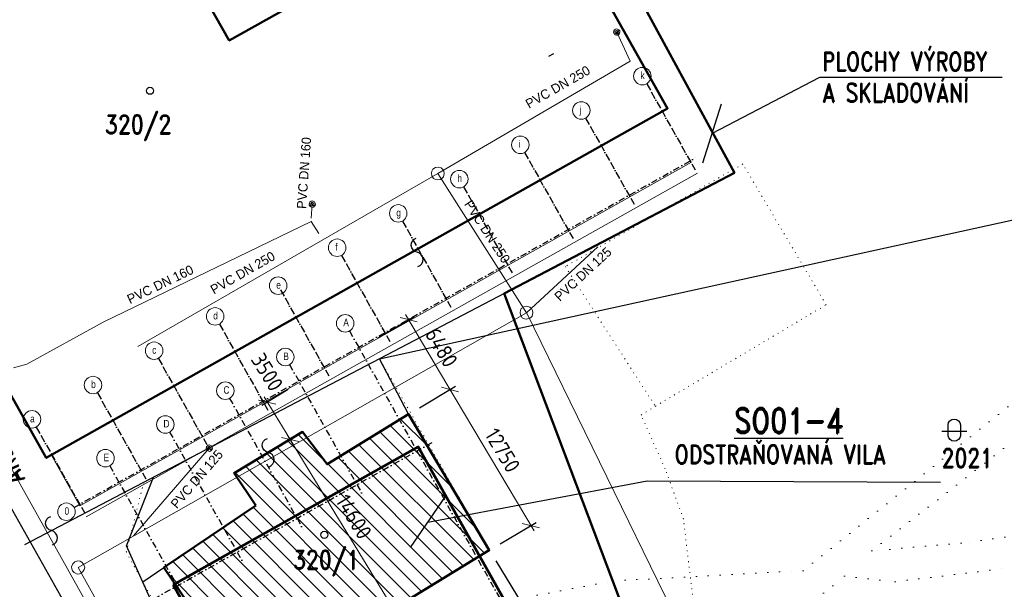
# Model space of a CAD drawing. Header units: millimetres. Extents: x 574189 to 1856771, y -1280639 to 333486.
# Tile 57 of 59: x 1625729 to 1704472, y 183460 to 229000. Entities that reach past the tile are written whole.
import ezdxf
from ezdxf.enums import TextEntityAlignment as Align

# ---------------------------------------------------------------- set-up
doc = ezdxf.new("R2010")
doc.units = ezdxf.units.MM
for name, pattern in [('ACAD_ISO11W100', [33, 12, -3, 12, -3, 0, -3]), ('DASHDOT', [0.5, 0.25, -0.125, 0, -0.125]), ('DGN Style 2', [1864.39533, 1118.637198, -745.758132]), ('DOT2', [0.875, 0.125, -0.75]), ('Tečkovaná', [4.7625, 0, -4.7625])]:
    doc.linetypes.add(name, pattern=pattern)
for name, color, linetype, lineweight in [('hranice', 3, 'Continuous', 20), ('IN_C_OSA', 6, 'DASHDOT', 18), ('IN_C_TENKA', 7, 'Continuous', 18), ('IN_KOTY', 4, 'Continuous', 13), ('IN_NS_TLUSTA', 1, 'Continuous', 60), ('IN_SRAFY', 13, 'Continuous', 9), ('OstKanDest', 32, '626B', 13), ('OstKanSplask', 34, 'KANALIZACE_SPLASKOVA_PODZ', 13), ('Vrstva 34', 7, 'Continuous', 0), ('Vrstva 6', 7, 'Continuous', 0), ('Vrstva 60', 7, 'Continuous', 0)]:
    doc.layers.add(name, color=color, linetype=linetype, lineweight=lineweight)
for name, color, linetype in [('IN_BP_BOURACI PRACE', 40, 'Continuous'), ('IN_MODUL_SYSTEM', 7, 'DASHDOT'), ('IN_TEXT', 7, 'Continuous'), ('KATASTR', 251, 'Continuous'), ('popisy', 4, 'Continuous')]:
    doc.layers.add(name, color=color, linetype=linetype)
doc.styles.add('ARIEL-CE', font='arial.ttf', dxfattribs={"width": 0.8})
doc.styles.add('iso', font='isocp.shx')
doc.styles.add('Koty', font='romand.shx', dxfattribs={"width": 0.8})
doc.styles.add('ROMAND', font='romand.shx', dxfattribs={"width": 0.85})
doc.styles.add('Style-cs_Working', font='cs_Working.shx')
doc.linetypes.add('626B', pattern='A,5,-2,5,-5.5,[150,stn.shx,S=0.1,R=0,X=0,Y=0],-5.5,5,-2', length=30)
doc.linetypes.add('KANALIZACE_SPLASKOVA_PODZ', pattern='A,35,-15,[102,cadkon.shx,S=5,R=0,X=0,Y=5],-5,[102,cadkon.shx,S=5,R=0,X=20,Y=5],30,-15', length=100)
doc.linetypes.add('OCH_PASMO_PRUM_ZAVODU', pattern='A,17.5,[134,cadkon.shx,S=5,R=0,X=0,Y=-5],17.5,-10,0,-10', length=55)
doc.dimstyles.new('IP 1_100', dxfattribs={"dimscale": 100, "dimtxt": 2.5, "dimasz": 2, "dimexe": 1, "dimexo": 1, "dimgap": 1, "dimtad": 1, "dimdec": 0, "dimzin": 0, "dimdsep": 46, "dimtxsty": 'ROMAND', "dimblk": 'ARCHTICK', "dimcen": 0.09, "dimdle": 1, "dimclrd": 256, "dimclre": 256, "dimclrt": 7, "dimadec": 0, "dimazin": 0, "dimtfac": 1, "dimtdec": 0, "dimtix": 1, "dimtmove": 2, "dimatfit": 3, "dimldrblk": 'OBLIQUE', "dimfxl": 20, "dimfxlon": 1, "dimtolj": 1, "dimtzin": 0, "dimarcsym": 0})
doc.dimstyles.new('iso 500', dxfattribs={"dimtxt": 1250, "dimasz": 1000, "dimexe": 500, "dimexo": 1000, "dimgap": 500, "dimtad": 1, "dimdec": 0, "dimrnd": 10, "dimzin": 0, "dimtxsty": 'iso', "dimblk": 'OBLIQUE', "dimcen": 2.5, "dimdle": 500, "dimclrd": 256, "dimclre": 256, "dimclrt": 256, "dimadec": 0, "dimazin": 0, "dimtfac": 1, "dimtdec": 0, "dimtmove": 0, "dimatfit": 3, "dimfxl": 1, "dimlwd": -1, "dimarcsym": 0})

# ---------------------------------------------------------------- blocks, each defined once
blk = doc.blocks.new('_ArchTick')
at = {"color": 0, "linetype": 'ByBlock', "lineweight": 13, "const_width": 0.15}
blk.add_lwpolyline([(-0.5, -0.5), (0.5, 0.5)], dxfattribs=at)
blk = doc.blocks.new('Z601')
at = {"layer": 'Vrstva 34', "color": 32, "linetype": 'Continuous', "lineweight": 13}
for p, q in [((-0.25, 0.05), (-0.2, 0.15)), ((-0.25, -0.05), (-0.25, 0.05)), ((-0.2, 0.15), (-0.149, 0.2)), ((-0.149, 0.1), (-0.15, -0.1)), ((-0.149, 0.2), (-0.049, 0.25)), ((-0.05, -0.15), (-0.049, 0.15)), ((-0.049, 0.25), (0.05, 0.25)), ((-0.049, 0.15), (0.05, 0.15)), ((0.05, 0.25), (0.15, 0.2)), ((0.05, 0.15), (0.05, -0.15)), ((0.15, 0.2), (0.2, 0.15)), ((0.15, -0.1), (0.15, 0.1)), ((0.2, 0.15), (0.25, 0.049)), ((0.25, 0.049), (0.25, -0.05)), ((-0.199, -0.15), (-0.25, -0.05)), ((-0.15, -0.201), (-0.199, -0.15)), ((-0.15, -0.1), (-0.05, -0.15)), ((-0.05, -0.25), (-0.15, -0.201)), ((0.05, -0.25), (-0.05, -0.25)), ((0.05, -0.15), (0.15, -0.1)), ((0.15, -0.2), (0.05, -0.25)), ((0.201, -0.15), (0.15, -0.2)), ((0.25, -0.05), (0.201, -0.15))]:
    blk.add_line(p, q, dxfattribs=at)
blk = doc.blocks.new('Z620')
at = {"layer": 'Vrstva 34', "color": 32, "linetype": 'Continuous', "lineweight": 13}
for p, q in [((-0.5, 0.1), (-0.45, 0.25)), ((-0.5, -0.1), (-0.5, 0.1)), ((-0.45, 0.25), (-0.35, 0.4)), ((-0.35, 0.4), (-0.1, 0.5)), ((-0.1, 0.5), (0.1, 0.499)), ((0.1, 0.499), (0.35, 0.4)), ((0.35, 0.4), (0.45, 0.25)), ((0.45, 0.25), (0.5, 0.1)), ((0.5, 0.1), (0.499, -0.1)), ((-0.4, -0.35), (-0.5, -0.1)), ((-0.251, -0.45), (-0.4, -0.35)), ((-0.1, -0.5), (-0.251, -0.45)), ((0.1, -0.5), (-0.1, -0.5)), ((0.249, -0.451), (0.1, -0.5)), ((0.4, -0.351), (0.249, -0.451)), ((0.499, -0.1), (0.4, -0.351))]:
    blk.add_line(p, q, dxfattribs=at)
blk = doc.blocks.new('Z620_1')
at = {"layer": 'Vrstva 34', "color": 32, "linetype": 'Continuous', "lineweight": 13}
for p, q in [((-0.5, -0.1), (-0.499, 0.1)), ((-0.499, 0.1), (-0.449, 0.25)), ((-0.449, 0.25), (-0.349, 0.4)), ((-0.349, 0.4), (-0.099, 0.501)), ((-0.099, 0.501), (0.1, 0.5)), ((0.1, 0.5), (0.351, 0.4)), ((0.351, 0.4), (0.45, 0.25)), ((0.45, 0.25), (0.501, 0.1)), ((0.501, 0.1), (0.501, -0.1)), ((-0.4, -0.35), (-0.5, -0.1)), ((-0.25, -0.45), (-0.4, -0.35)), ((-0.099, -0.5), (-0.25, -0.45)), ((0.101, -0.5), (-0.099, -0.5)), ((0.251, -0.45), (0.101, -0.5)), ((0.401, -0.35), (0.251, -0.45)), ((0.501, -0.1), (0.401, -0.35))]:
    blk.add_line(p, q, dxfattribs=at)
blk = doc.blocks.new('_Oblique')
at = {"layer": 'popisy', "color": 0, "lineweight": -2}
blk.add_line((-0.5, -0.5), (0.5, 0.5), dxfattribs=at)
blk = doc.blocks.new('*D82')
at = {"layer": 'DEFPOINTS', "color": 0, "transparency": 16777216}
for p in [(1663286, 186584), (1666157, 181888), (1644204, 174920)]:
    blk.add_point(p, dxfattribs=at)
at = {"layer": 'IN_KOTY', "lineweight": -2, "transparency": 16777216}
for p, q in [((1663808, 185730), (1666418, 181461)), ((1644725, 174066), (1647335, 169797))]:
    blk.add_line(p, q, dxfattribs=at)
at = {"layer": 'IN_KOTY', "transparency": 16777216}
blk.add_line((1646647, 169963), (1666583, 182148), dxfattribs=at)
at = {"layer": 'IN_KOTY', "transparency": 16777216, "xscale": 1000, "yscale": 1000, "zscale": 1000}
for p, rotation in [((1666157, 181888), 31.43458134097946), ((1647074, 170224), 211.4345813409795)]:
    blk.add_blockref('_Oblique', p, dxfattribs=dict(at, rotation=rotation))
at = {"layer": 'IN_KOTY', "transparency": 16777216, "insert": (1656029, 177016), "char_height": 1250, "attachment_point": 5, "rotation": 31.43458, "style": 'iso'}
blk.add_mtext('21750', dxfattribs=at)
blk = doc.blocks.new('*D83')
at = {"layer": 'DEFPOINTS', "color": 0, "transparency": 16777216}
for p in [(1660150, 199435), (1656830, 197464), (1663286, 186584)]:
    blk.add_point(p, dxfattribs=at)
at = {"layer": 'IN_KOTY', "lineweight": -2, "transparency": 16777216}
for p, q in [((1657690, 197975), (1660580, 199690)), ((1664146, 187094), (1667037, 188809))]:
    blk.add_line(p, q, dxfattribs=at)
at = {"layer": 'IN_KOTY', "transparency": 16777216}
blk.add_line((1666862, 188124), (1659895, 199865), dxfattribs=at)
at = {"layer": 'IN_KOTY', "transparency": 16777216, "xscale": 1000, "yscale": 1000, "zscale": 1000}
for p, rotation in [((1660150, 199435), 120.6859506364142), ((1666607, 188554), 300.6859506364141)]:
    blk.add_blockref('_Oblique', p, dxfattribs=dict(at, rotation=rotation))
at = {"layer": 'IN_KOTY', "transparency": 16777216, "insert": (1664346, 194569), "char_height": 1250, "attachment_point": 5, "rotation": 300.68595, "style": 'iso'}
blk.add_mtext('12750', dxfattribs=at)
blk = doc.blocks.new('*D87')
at = {"layer": 'DEFPOINTS', "color": 0, "transparency": 16777216}
for p in [(1656841, 205010), (1653526, 203043), (1656830, 197464)]:
    blk.add_point(p, dxfattribs=at)
at = {"layer": 'IN_KOTY', "lineweight": -2, "transparency": 16777216}
for p, q in [((1654386, 203553), (1657271, 205265)), ((1657690, 197975), (1660580, 199690))]:
    blk.add_line(p, q, dxfattribs=at)
at = {"layer": 'IN_KOTY', "transparency": 16777216}
blk.add_line((1660405, 199005), (1656586, 205440), dxfattribs=at)
at = {"layer": 'IN_KOTY', "transparency": 16777216, "xscale": 1000, "yscale": 1000, "zscale": 1000}
for p, rotation in [((1656841, 205010), 120.6859506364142), ((1660150, 199435), 300.6859506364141)]:
    blk.add_blockref('_Oblique', p, dxfattribs=dict(at, rotation=rotation))
at = {"layer": 'IN_KOTY', "transparency": 16777216, "insert": (1659463, 202797), "char_height": 1250, "attachment_point": 5, "rotation": 300.68595, "style": 'iso'}
blk.add_mtext('6480', dxfattribs=at)
blk = doc.blocks.new('*D88')
at = {"layer": 'DEFPOINTS', "color": 0, "transparency": 16777216}
for p in [(1648347, 196047), (1655627, 181902), (1656621, 182510)]:
    blk.add_point(p, dxfattribs=at)
at = {"layer": 'IN_KOTY', "lineweight": -2, "transparency": 16777216}
for p, q in [((1647494, 195525), (1646926, 195178)), ((1655768, 181988), (1655201, 181641))]:
    blk.add_line(p, q, dxfattribs=at)
at = {"layer": 'IN_KOTY', "transparency": 16777216}
blk.add_line((1647092, 195865), (1655888, 181475), dxfattribs=at)
at = {"layer": 'IN_KOTY', "transparency": 16777216, "xscale": 1000, "yscale": 1000, "zscale": 1000}
for p, rotation in [((1647353, 195439), 121.4345813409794), ((1655627, 181902), 301.4345813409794)]:
    blk.add_blockref('_Oblique', p, dxfattribs=dict(at, rotation=rotation))
at = {"layer": 'IN_KOTY', "transparency": 16777216, "insert": (1652450, 189257), "char_height": 1250, "attachment_point": 5, "rotation": 301.43458, "style": 'iso'}
blk.add_mtext('14600', dxfattribs=at)
blk = doc.blocks.new('*D89')
at = {"layer": 'DEFPOINTS', "color": 0, "transparency": 16777216}
for p in [(1648055, 199969), (1645528, 198424), (1648347, 196047)]:
    blk.add_point(p, dxfattribs=at)
at = {"layer": 'IN_KOTY', "lineweight": -2, "transparency": 16777216}
for p, q in [((1647202, 199447), (1645102, 198163)), ((1647494, 195525), (1646926, 195178))]:
    blk.add_line(p, q, dxfattribs=at)
at = {"layer": 'IN_KOTY', "transparency": 16777216}
blk.add_line((1647614, 195012), (1645268, 198851), dxfattribs=at)
at = {"layer": 'IN_KOTY', "transparency": 16777216, "xscale": 1000, "yscale": 1000, "zscale": 1000}
for p, rotation in [((1645528, 198424), 121.4345813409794), ((1647353, 195439), 301.4345813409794)]:
    blk.add_blockref('_Oblique', p, dxfattribs=dict(at, rotation=rotation))
at = {"layer": 'IN_KOTY', "transparency": 16777216, "insert": (1645521, 200828), "char_height": 1250, "attachment_point": 5, "rotation": 301.43458, "style": 'iso'}
blk.add_mtext('3500', dxfattribs=at)

msp = doc.modelspace()

# ---------------------------------------------------------------- hatches: boundary and pattern name
at = {"layer": 'IN_SRAFY'}
h = msp.add_hatch(dxfattribs=at)
h.set_pattern_fill('ANSI31', color=42, scale=300, angle=90)
h.set_pattern_definition([(135, (1445117.2, -6e-11), (-673.5192, -673.5192), [])])
h.paths.add_polyline_path([(1644615.2, 190159.1), (1642869.8, 192745.3), (1648347.3, 196046.5), (1650321.4, 193457.3), (1656829.5, 197464.5), (1663286.5, 186583.7), (1644203.6, 174919.6), (1637265.9, 185199.1)])

# ---------------------------------------------------------------- linework, layer by layer
at = {"layer": 'hranice', "linetype": 'OCH_PASMO_PRUM_ZAVODU', "lineweight": 20, "ltscale": 100}
msp.add_spline([(1527674.4, 19063.3), (1534435.5, 27469.5), (1536542.2, 42275.4), (1539848.5, 57530.2), (1546097.3, 67495.3), (1551420.6, 81015.8), (1575048, 109187.4), (1625367.9, 129328.7), (1644171, 132308.2), (1692710, 147826), (1740241.6, 170801.3), (1758067.6, 180716.6), (1787863.3, 187644.4), (1811387.1, 188547.7)], degree=3, dxfattribs=at)
at = {"layer": 'IN_BP_BOURACI PRACE', "lineweight": 50}
msp.add_lwpolyline([(1644615.2, 190159.1), (1642869.8, 192745.3), (1648347.3, 196046.5), (1650321.4, 193457.3), (1656829.5, 197464.5), (1663286.5, 186583.7), (1644203.6, 174919.6), (1637265.9, 185199.1)], close=True, dxfattribs=at)
at = {"layer": 'IN_C_OSA', "color": 4, "linetype": 'Continuous'}
for centre in [(1675528.2, 224490.1), (1670646.9, 221745.5), (1665765.6, 219000.8), (1660884.4, 216256.1), (1656003.1, 213511.5), (1651121.8, 210766.8), (1646400.8, 207737.1), (1641359.3, 205277.4), (1651762.2, 204727.6), (1636478, 202532.8), (1646968.1, 202032), (1631596.8, 199788.1), (1642174, 199336.3), (1626715.5, 197043.4), (1637379.9, 196640.6), (1632585.8, 193945), (1629467.1, 189660.6)]:
    msp.add_circle(centre, 700, dxfattribs=at)
at = {"layer": 'IN_C_TENKA', "color": 3, "linetype": 'DOT2', "lineweight": 20, "ltscale": 500}
for p, q in [((1683556.4, 217466.8), (1669367.4, 209259.8)), ((1690226.4, 206207.8), (1683556.4, 217466.8)), ((1669367.4, 209259.8), (1676566.4, 198099.8)), ((1654507.7, 201895), (1664475.9, 207118.8)), ((1664475.9, 207118.8), (1674091.3, 181635.2)), ((1676566.4, 198099.8), (1690226.4, 206207.8)), ((1635653.5, 192014.4), (1654507.7, 201895)), ((1663286.5, 186583.7), (1654507.7, 201895)), ((1675418.4, 197394.8), (1676566.4, 198099.8)), ((1677353.4, 193095.8), (1675418.4, 197394.8)), ((1678813.4, 189075.8), (1677353.4, 193095.8)), ((1635653.5, 192014.4), (1634245.4, 186443.8)), ((1680875.4, 171735.8), (1678813.4, 189075.8)), ((1634245.4, 186443.8), (1642726.4, 171167.8))]:
    msp.add_line(p, q, dxfattribs=at)
at = {"layer": 'IN_C_TENKA', "color": 165, "lineweight": 50}
msp.add_lwpolyline([(1510798.9, 186883.3), (1611669.6, 240125.3), (1611669.6, 240125.3), (1614292.9, 230043.4), (1611984.2, 228020.5), (1612422.2, 226525.1), (1639222.8, 239966.8), (1644370.2, 229703.8), (1666629.2, 241161.4), (1670242, 240065.5), (1682886.7, 216767), (1664475.9, 207118.8), (1674091.3, 181635.2), (1685408.9, 182753.8), (1690669, 170151.7), (1676058, 163609.7), (1687139.6, 139661.3), (1677878.7, 135320.5), (1632888.1, 122199.8), (1610348.2, 114527.1)], dxfattribs=at)
at = {"layer": 'IN_MODUL_SYSTEM', "linetype": 'ACAD_ISO11W100', "ltscale": 50}
for p, q in [((1675871.3, 223880), (1679746.6, 216987.9)), ((1670990, 221135.3), (1674865.3, 214243.2)), ((1666108.7, 218390.6), (1669984.1, 211498.5)), ((1661227.5, 215646), (1665102.8, 208753.8)), ((1656346.2, 212901.3), (1660221.5, 206009.2)), ((1651464.9, 210156.6), (1655340.3, 203264.5)), ((1646583.7, 207412), (1650459, 200519.8)), ((1641702.4, 204667.3), (1645577.7, 197775.2)), ((1636821.1, 201922.6), (1640696.5, 195030.5)), ((1631939.8, 199177.9), (1635815.2, 192285.8)), ((1627058.6, 196433.3), (1630933.9, 189541.2))]:
    msp.add_line(p, q, dxfattribs=at)
at = {"layer": 'IN_MODUL_SYSTEM', "ltscale": 2000}
for p, q in [((1630077.3, 190003.7), (1679767.1, 217943.6)), ((1652105.3, 204117.5), (1678981.5, 156319.4)), ((1647311.1, 201421.8), (1653195.5, 190956.7)), ((1642517, 198726.1), (1648401.4, 188261.1)), ((1637722.9, 196030.5), (1643607.3, 185565.4)), ((1633861.8, 181232.9), (1658706.7, 195202.8)), ((1632928.8, 193334.8), (1659805, 145536.7))]:
    msp.add_line(p, q, dxfattribs=at)
at = {"layer": 'IN_NS_TLUSTA'}
msp.add_lwpolyline([(1637997.3, 183810.7), (1650495.4, 161583.4), (1641818.1, 156704.3), (1650120.7, 141938.5), (1678410.3, 157845.3), (1657609.6, 194838.3), (1637997.3, 183810.7)], dxfattribs=at)
at = {"layer": 'KATASTR'}
for p, q in [((1670242, 240065.5), (1682886.7, 216767)), ((1668406.9, 226265), (1668028.4, 226055.8)), ((1654507.7, 201895), (1748848.7, 222568.2)), ((1682886.7, 216767), (1626102.2, 187009.1)), ((1656829.5, 197464.5), (1654507.7, 201895)), ((1634282.3, 186922.6), (1636422.5, 192417.4)), ((1638816.3, 176863.9), (1634282.3, 186922.6)), ((1635573.9, 184057.2), (1637265.9, 185199.1))]:
    msp.add_line(p, q, dxfattribs=at)
at = {"layer": 'KATASTR', "linetype": 'Tečkovaná', "lineweight": 20, "ltscale": 200}
for p, q in [((1688387.4, 184945.4), (1706079.3, 199109)), ((1693882.4, 186529.7), (1707808.2, 197360)), ((1705449.7, 187764.2), (1701013.7, 187147)), ((1701013.7, 187147), (1693882.4, 186529.7)), ((1695747.6, 184064.7), (1704485.4, 185123.1)), ((1672272.5, 168713), (1691687.6, 184505.7)), ((1673188.5, 184128.8), (1688387.4, 184945.4)), ((1691687.6, 184505.7), (1695747.6, 184064.7)), ((1661503.4, 181924), (1673188.5, 184128.8))]:
    msp.add_line(p, q, dxfattribs=at)
at = {"layer": 'KATASTR', "color": 7, "lineweight": 50}
msp.add_lwpolyline([(1636537.4, 237829.8), (1611192.5, 223568.5), (1627847.4, 193969.8), (1677537.4, 221909.8), (1666807.4, 240959.8), (1642487.4, 227339.8), (1636537.4, 237829.8)], dxfattribs=at)
at = {"layer": 'KATASTR'}
for points in [[(1657579.7, 209266.7, 0.7743875), (1657514.4, 210401.2, -0.7812922), (1657449, 211534.8)], [(1699970.1, 196603.2, -0.9407376), (1700967, 196603.2), (1700967, 195733.8, -0.8764223), (1699970.1, 195742.7), (1699970.1, 196603.2)], [(1645673.9, 193261.5, 0.7743875), (1645608.6, 194395.9, -0.7812922), (1645543.2, 195529.5)], [(1628341.1, 187013.7, 0.7743875), (1628275.8, 188148.1, -0.7812922), (1628210.5, 189281.8)]]:
    msp.add_lwpolyline(points, format="xyb", dxfattribs=at)
msp.add_lwpolyline([(1699471.4, 196105), (1701465.2, 196105)], dxfattribs=at)
for centre in [(1636149.7, 223318.7), (1650093.1, 187810.9)]:
    msp.add_circle(centre, 285.6, dxfattribs=at)
at = {"layer": 'OstKanDest', "ltscale": 500}
for p, q in [((1674560.5, 225676.5), (1659169.5, 216707.5)), ((1635172.5, 202865.5), (1659169.5, 216707.5)), ((1632402.5, 204808.5), (1649026.5, 212854.5)), ((1666258.5, 205575.5), (1630394.5, 185207.5)), ((1666262.5, 205578.5), (1686410.2, 164436)), ((1626309.5, 201470.5), (1632402.5, 204808.5)), ((1630394.5, 185207.5), (1637829.8, 171961.9))]:
    msp.add_line(p, q, dxfattribs=at)
at = {"layer": 'OstKanDest', "ltscale": 400}
msp.add_line((1659169.5, 216707.5), (1666258.5, 205575.5), dxfattribs=at)
at = {"layer": 'OstKanDest', "ltscale": 200}
for p, q in [((1671964.5, 210831.5), (1666258.5, 205575.5)), ((1640890.5, 194743.5), (1634841.5, 187733.5))]:
    msp.add_line(p, q, dxfattribs=at)
at = {"layer": 'OstKanSplask', "ltscale": 100}
msp.add_line((1613669.4, 213408.6), (1635761.6, 174052.7), dxfattribs=at)
at = {"layer": 'Vrstva 34', "color": 32, "linetype": 'Continuous', "lineweight": 13}
msp.add_line((1673477.5, 228006.5), (1674560.5, 225676.5), dxfattribs=at)
at = {"layer": 'Vrstva 34', "color": 32, "linetype": 'DGN Style 2', "lineweight": 13}
for p, q in [((1649126.5, 214250.5), (1649026.5, 212854.5)), ((1649026.5, 212854.5), (1650003.5, 211366.5)), ((1626309.5, 201470.5), (1624563.5, 200953.5))]:
    msp.add_line(p, q, dxfattribs=at)
at = {"layer": 'Vrstva 6', "color": 1, "linetype": 'Continuous', "lineweight": 30}
msp.add_line((1603900.4, 227420.8), (1633730.1, 174555.9), dxfattribs=at)
at = {"layer": 'Vrstva 60', "color": 253, "linetype": 'Continuous', "lineweight": 0}
for p, q in [((1630547.4, 190129.8), (1679447.4, 217609.8)), ((1631037.3, 189258.1), (1679937.3, 216738.1)), ((1628260.4, 194192.8), (1630547.4, 190129.8))]:
    msp.add_line(p, q, dxfattribs=at)

# ---------------------------------------------------------------- block references
at = {"layer": 'Vrstva 34', "color": 32, "linetype": 'Continuous', "lineweight": 13}
for name, p, xscale, yscale, zscale, rotation in [('Z601', (1673477.5, 228006.5), 999.9976228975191, 999.9976228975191, 999.9976228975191, 9.727428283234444), ('Z620', (1659169.5, 216707.5), 999.9976228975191, 999.9976228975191, 999.9976228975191, 9.727428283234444), ('Z601', (1649126.5, 214250.5), 999.9976228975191, 999.9976228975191, 999.9976228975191, 9.727428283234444), ('Z620', (1666258.5, 205575.5), 999.9976228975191, 999.9976228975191, 999.9976228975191, 9.727428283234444), ('Z601', (1640890.5, 194743.5), 999.9976228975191, 999.9976228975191, 999.9976228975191, 9.727428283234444), ('Z620_1', (1630394.5, 185207.5), 999.9976885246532, 999.9976885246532, 999.9976885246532, 42.64807170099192)]:
    msp.add_blockref(name, p, dxfattribs=dict(at, xscale=xscale, yscale=yscale, zscale=zscale, rotation=rotation))

# ---------------------------------------------------------------- texts
at = {"layer": 'IN_C_OSA', "color": 7, "linetype": 'Continuous', "style": 'ARIEL-CE', "width": 0.8}
for s, p in [('k', (1675374.3, 224248.8)), ('j', (1670493, 221504.1)), ('i', (1665611.7, 218759.4)), ('h', (1660730.5, 216014.7)), ('g', (1655849.2, 213270.1)), ('f', (1650967.9, 210525.4)), ('e', (1646246.9, 207495.7)), ('d', (1641205.4, 205036.1)), ('A', (1651608.2, 204486.2)), ('c', (1636324.1, 202291.4)), ('B', (1646814.1, 201790.6)), ('b', (1631442.8, 199546.7)), ('C', (1642020, 199094.9)), ('a', (1626561.6, 196802.1)), ('D', (1637225.9, 196399.3)), ('E', (1632431.8, 193703.6)), ('0', (1629313.2, 189419.3))]:
    msp.add_text(s, height=600, dxfattribs=at).set_placement(p)
at = {"layer": 'IN_TEXT', "attachment_point": 1, "style": 'Koty'}
for s, insert, char_height, width in [('PLOCHY VÝROBY A SKLADOVÁNÍ', (1689913.5, 226404.3), 1500, 15598.124), ('{\\LSO01-4}', (1682869, 197941.8), 2000, 6757.857), ('ODSTRAŇOVANÁ VILA', (1678113.7, 194990.3), 1500, 24460.801)]:
    msp.add_mtext(s, dxfattribs=dict(at, insert=insert, char_height=char_height, width=width))
at = {"layer": 'IN_TEXT', "insert": (1624785, 191595.2), "char_height": 1500, "width": 25698.196, "attachment_point": 1, "rotation": 115.040215, "style": 'Koty'}
msp.add_mtext('AREÁLOVÁ KOMUNIKACE', dxfattribs=at)
at = {"layer": 'KATASTR', "char_height": 1500, "width": 486.766, "attachment_point": 1, "style": 'Koty'}
for s, insert in [('320/2', (1632555.4, 221373.8)), ('2021', (1699457.8, 194705.6)), ('320/1', (1647600.3, 186572.5))]:
    msp.add_mtext(s, dxfattribs=dict(at, insert=insert))
at = {"layer": 'Vrstva 34', "color": 32, "linetype": 'Continuous', "lineweight": 13, "style": 'Style-cs_Working'}
for s, rotation, p in [('PVC DN 250', 29.81865, (1668760.1, 223622.2)), ('PVC DN 160', 85.928906, (1648464.7, 216742.8)), ('PVC DN 250', 303.075747, (1663123.9, 212056.5)), ('PVC DN 250', 29.81865, (1643562.1, 208768.1)), ('PVC DN 125', 42.648022, (1670775, 208657.8)), ('PVC DN 160', 25.827786, (1636969, 207840.5)), ('PVC DN 125', 49.209253, (1639891.5, 192273.3))]:
    msp.add_text(s, height=749.99, rotation=rotation, dxfattribs=at).set_placement(p, align=Align.MIDDLE_CENTER)

# ---------------------------------------------------------------- dimensions: what is measured, and where the dimension line sits
at = {"layer": 'IN_KOTY'}
dim = msp.add_linear_dim(base=(1656841.1, 205010.2), p1=(1656829.5, 197464.5), p2=(1653526.2, 203043.1), angle=300.685951, dimstyle='iso 500', override={"dimtmove": 1}, dxfattribs=at)
dim.commit()
dim.dimension.update_dxf_attribs({"geometry": '*D87', "text_midpoint": (1659462.9, 202796.6)})
dim = msp.add_linear_dim(base=(1645528.4, 198424.1), p1=(1648347.3, 196046.5), p2=(1648055.2, 199968.6), angle=121.434581, dimstyle='iso 500', override={"dimtmove": 1}, dxfattribs=at)
dim.commit()
dim.dimension.update_dxf_attribs({"geometry": '*D89', "text_midpoint": (1644561.4, 200241.5), "dimtype": 160})
for p1, p2, distance, text, picture, middle in [((1663286.5, 186583.7), (1656829.5, 197464.5), -3860.8, '12750', '*D83', (1664345.8, 194568.5)), ((1648347.3, 196046.5), (1656621.4, 182509.8), -1165.3, '14600', '*D88', (1652450, 189257.2)), ((1644203.6, 174919.6), (1663286.5, 186583.7), -5503.7, '21750', '*D82', (1656028.5, 177015.7))]:
    dim = msp.add_aligned_dim(p1=p1, p2=p2, distance=distance, text=text, dimstyle='iso 500', dxfattribs=at)
    dim.commit()
    dim.dimension.update_dxf_attribs({"geometry": picture, "text_midpoint": middle})

# ---------------------------------------------------------------- leaders
at = {"layer": 'IN_TEXT'}
for points, override in [([(1681080.8, 219888.8), (1689712.6, 224395.1), (1704299.3, 224395.1)], {"dimasz": 35, "dimgap": 1, "dimtad": 0}), ([(1658357.9, 188831), (1675914.4, 192121), (1699379.4, 192036.7)], {"dimasz": 35, "dimtad": 0})]:
    msp.add_leader(points, dimstyle='IP 1_100', override=override, dxfattribs=at)

doc.saveas('drawing.dxf')
